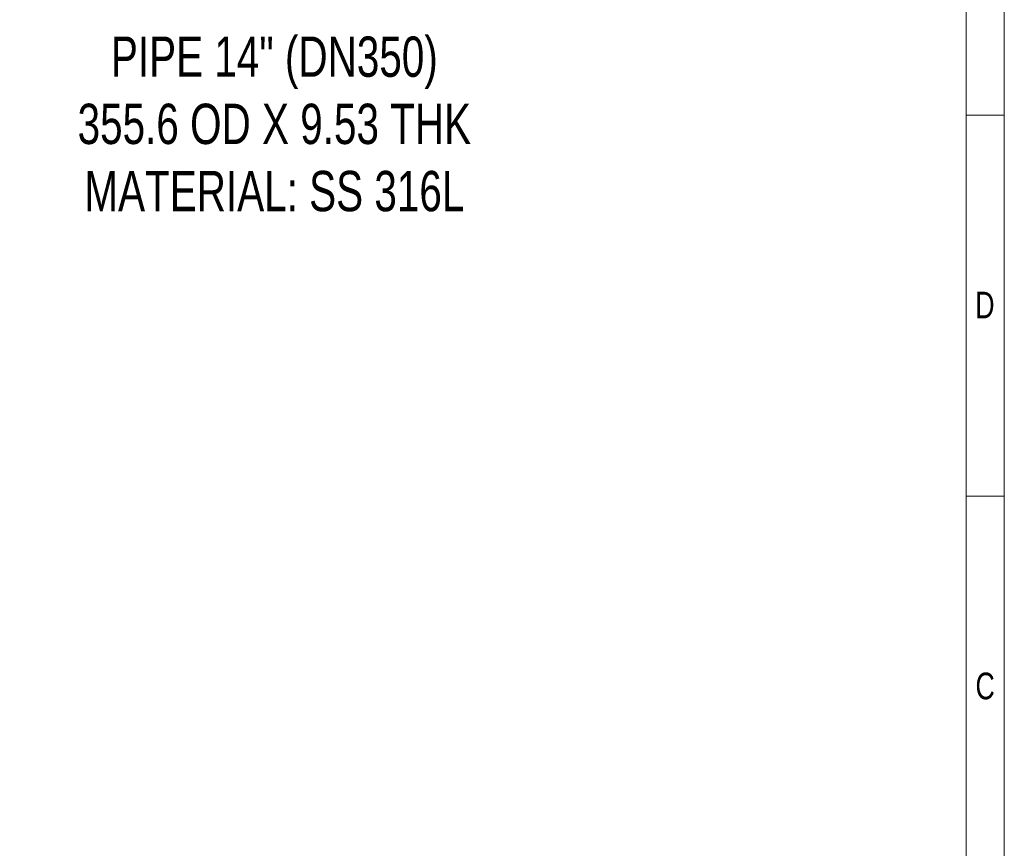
# Paper-space layout 'Hoja2' of a CAD drawing. Header units: millimetres. Extents: x 195 to 7681, y 65 to 5395.
# Tile 12 of 13: x 5978 to 7657, y 1479 to 2893. Entities that reach past the tile are written whole.
import ezdxf

# ---------------------------------------------------------------- set-up
doc = ezdxf.new("R2010")
doc.units = ezdxf.units.MM
doc.layers.add('COTAS', color=1, linetype='Continuous')
doc.styles.add('SLDTEXTSTYLE3', font='TXT', dxfattribs={"width": 0.75})

psp = doc.layouts.new('Hoja2')

# ---------------------------------------------------------------- linework, layer by layer
at = {"color": 7, "linetype": 'Continuous', "lineweight": 18, "ltscale": 13}
for p, q in [((7657, 5395), (7657, 65)), ((7592, 5330), (7592, 130)), ((7592, 2730), (7657, 2730)), ((7592, 2730), (7592, 2730)), ((7592, 2080), (7657, 2080))]:
    psp.add_line(p, q, dxfattribs=at)

# ---------------------------------------------------------------- texts
at = {"color": 7, "linetype": 'Continuous', "lineweight": 0, "ltscale": 13, "char_height": 45.5, "attachment_point": 2, "style": 'SLDTEXTSTYLE3'}
for s, insert in [('D', (7623.9, 2428.7)), ('C', (7624.3, 1778.7))]:
    psp.add_mtext(s, dxfattribs=dict(at, insert=insert))
at = {"layer": 'COTAS', "ltscale": 13, "insert": (6412.1, 2864.1), "char_height": 68.792, "attachment_point": 2, "style": 'SLDTEXTSTYLE3'}
psp.add_mtext('PIPE 14" (DN350)^J355.6 OD X 9.53 THK ^JMATERIAL: SS 316L', dxfattribs=at)

doc.saveas('drawing.dxf')
